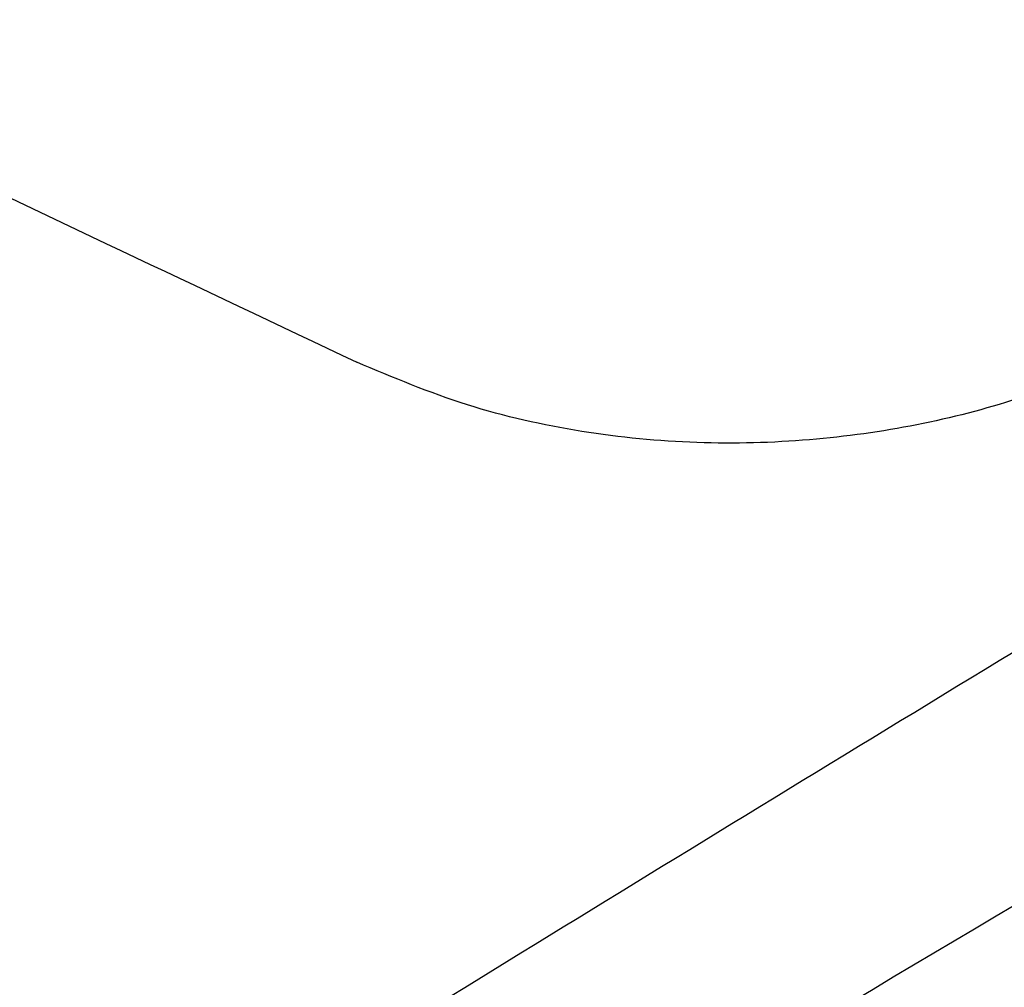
# Model space of a CAD drawing. Header units: millimetres. Extents: x -0.66 to 0.91, y -0.4 to 0.64.
# Tile 137 of 241: x 0.6835 to 0.7012, y -0.1597 to -0.1423. Entities that reach past the tile are written whole.
import ezdxf

# ---------------------------------------------------------------- set-up
doc = ezdxf.new("R2010")
doc.units = ezdxf.units.MM
doc.layers.add('FORMAT', color=7, linetype='Continuous')

msp = doc.modelspace()

# ---------------------------------------------------------------- linework, layer by layer
at = {"layer": 'FORMAT', "color": 7, "linetype": 'Continuous', "lineweight": 25}
for points, knots in [([(0.566292, -0.077292), (0.568151, -0.078742), (0.571873, -0.081644), (0.577652, -0.085856), (0.583339, -0.089835), (0.589804, -0.094194), (0.597727, -0.099315), (0.607349, -0.105244), (0.617627, -0.111303), (0.628494, -0.117451), (0.639883, -0.123651), (0.651116, -0.12955), (0.662078, -0.13513), (0.671887, -0.139989), (0.681066, -0.144436), (0.686751, -0.147126), (0.689583, -0.148466)], [0, 0, 0, 0, 0.069913, 0.139967, 0.194875, 0.24973, 0.33286, 0.416213, 0.499995, 0.583742, 0.667148, 0.750521, 0.820736, 0.890985, 0.945689, 1, 1, 1, 1]), ([(0.670597, -0.172725), (0.671337, -0.17226), (0.677468, -0.168408), (0.688996, -0.161242), (0.705186, -0.151349), (0.721383, -0.141628), (0.733603, -0.134421), (0.740423, -0.130451), (0.741841, -0.129626)], [0, 0, 0, 0, 0.031183, 0.258421, 0.485677, 0.712991, 0.940324, 1, 1, 1, 1]), ([(0.741328, -0.135774), (0.733497, -0.140053), (0.717835, -0.148612), (0.69493, -0.16197), (0.679886, -0.171274), (0.672587, -0.175788)], [0, 0, 0, 0, 0.339855, 0.679733, 1, 1, 1, 1]), ([(0.771648, -0.137424), (0.762946, -0.143504), (0.745539, -0.155665), (0.719559, -0.174976), (0.702357, -0.188539), (0.693758, -0.19532)], [0, 0, 0, 0, 0.333305, 0.666693, 1, 1, 1, 1]), ([(0.689764, -0.185156), (0.694368, -0.181286), (0.703579, -0.173543), (0.717448, -0.162287), (0.731347, -0.151267), (0.740627, -0.144163), (0.745268, -0.14061)], [0, 0, 0, 0, 0.249742, 0.499588, 0.749742, 1, 1, 1, 1]), ([(0.739223, -0.144234), (0.730811, -0.150788), (0.717937, -0.16082), (0.700639, -0.174968), (0.691762, -0.182457), (0.687322, -0.186202)], [0, 0, 0, 0, 0.485133, 0.742518, 1, 1, 1, 1]), ([(0.704705, -0.147735), (0.703663, -0.14824), (0.701569, -0.149255), (0.698397, -0.149878), (0.695704, -0.149957), (0.693621, -0.149754), (0.691529, -0.149285), (0.690237, -0.148741), (0.689583, -0.148466)], [0, 0, 0, 0, 0.244543, 0.491259, 0.616503, 0.742545, 0.869707, 1, 1, 1, 1]), ([(0.690452, -0.191971), (0.69246, -0.190368), (0.702726, -0.182168), (0.721329, -0.167778), (0.738387, -0.15517), (0.747131, -0.148876), (0.747525, -0.148593)], [0, 0, 0, 0, 0.106156, 0.542791, 0.979425, 1, 1, 1, 1])]:
    msp.add_open_spline(points, degree=3, knots=knots, dxfattribs=at)

doc.saveas('drawing.dxf')
